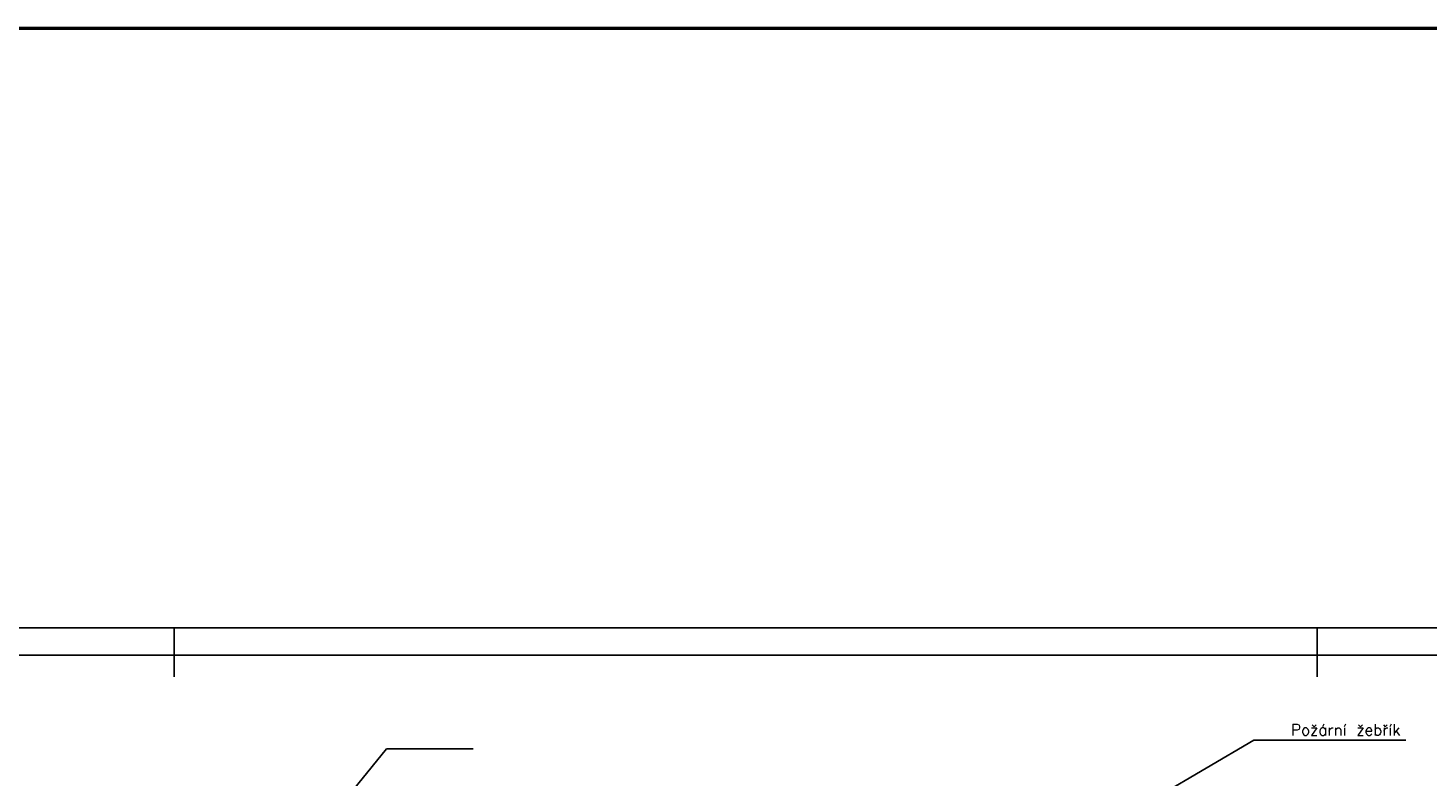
# Model space of a CAD drawing. Header units: millimetres. Extents: x 2886542 to 7567581, y -792623 to 134766.
# Tile 204 of 256: x 4610385 to 4648966, y -251445 to -230815. Entities that reach past the tile are written whole.
import ezdxf

# ---------------------------------------------------------------- set-up
doc = ezdxf.new("R2010")
doc.units = ezdxf.units.MM
doc.layers.add('požárničina', color=10, linetype='Continuous')
doc.layers.add('Text obecně', color=7, linetype='Continuous', lineweight=25)
doc.styles.add('ROMANT', font='romant')
doc.styles.get("Standard").update_dxf_attribs({"font": 'arial.ttf'})
doc.dimstyles.new('úhlová', dxfattribs={"dimscale": 0.2, "dimtxt": 2.5, "dimasz": 1.5, "dimexe": 0, "dimexo": 3, "dimgap": 1, "dimtad": 1, "dimdec": 0, "dimzin": 0, "dimdsep": 46, "dimtxsty": 'ROMANT', "dimcen": 5, "dimclrd": 256, "dimclre": 256, "dimclrt": 7, "dimadec": 1, "dimazin": 0, "dimtfac": 1, "dimtdec": 0, "dimtix": 1, "dimtmove": 2, "dimatfit": 3, "dimfxl": 0, "dimtvp": 2, "dimtolj": 1, "dimtzin": 0, "dimarcsym": 0})

msp = doc.modelspace()

# ---------------------------------------------------------------- linework, layer by layer
at = {"layer": 'požárničina', "color": 1, "linetype": 'Continuous', "lineweight": 50}
msp.add_lwpolyline([(4574217.9, -230814.6), (4701283.9, -230814.6), (4701283.9, -448099.3), (4574217.9, -448099.3)], close=True, dxfattribs=at)
at = {"layer": 'Text obecně'}
for p, q in [((4614412.2, -247336), (4590420.6, -247336)), ((4645911.4, -247336), (4614412.2, -247336)), ((4614412.2, -247336), (4614412.2, -248685.2)), ((4614412.2, -247336), (4614412.2, -248685.2)), ((4645911.4, -247336), (4645911.4, -248685.2)), ((4645911.4, -247336), (4677410.7, -247336)), ((4591170.6, -248086), (4614412.2, -248086)), ((4614412.2, -248086), (4591170.6, -248086)), ((4614412.2, -248086), (4591170.6, -248086)), ((4591170.6, -248086), (4614412.2, -248086)), ((4614412.2, -248086), (4591170.6, -248086)), ((4614412.2, -248086), (4591170.6, -248086)), ((4591170.6, -248086), (4614412.2, -248086)), ((4614412.2, -248086), (4591170.6, -248086)), ((4614412.2, -248086), (4591170.6, -248086)), ((4591170.6, -248086), (4614412.2, -248086)), ((4614412.2, -248086), (4591170.6, -248086)), ((4614412.2, -248086), (4591170.6, -248086)), ((4613662.2, -248086), (4591170.6, -248086)), ((4591170.6, -248086), (4614412.2, -248086)), ((4614412.2, -248086), (4591170.6, -248086)), ((4614412.2, -248086), (4591170.6, -248086)), ((4614412.2, -248086), (4645911.4, -248086)), ((4645911.4, -248086), (4614412.2, -248086)), ((4645911.4, -248086), (4614412.2, -248086)), ((4614412.2, -248086), (4645911.4, -248086)), ((4645911.4, -248086), (4614412.2, -248086)), ((4645911.4, -248086), (4614412.2, -248086)), ((4614412.2, -248086), (4645911.4, -248086)), ((4645911.4, -248086), (4614412.2, -248086)), ((4645911.4, -248086), (4614412.2, -248086)), ((4645161.4, -248086), (4614412.2, -248086)), ((4614412.2, -248086), (4645911.4, -248086)), ((4645911.4, -248086), (4614412.2, -248086)), ((4645911.4, -248086), (4614412.2, -248086)), ((4615162.1, -248086), (4645911.4, -248086)), ((4645911.4, -248086), (4615162.1, -248086)), ((4645911.4, -248086), (4615162.1, -248086)), ((4676660.7, -248086), (4645911.4, -248086)), ((4645911.4, -248086), (4676660.7, -248086)), ((4645911.4, -248086), (4676660.7, -248086)), ((4646661.4, -248086), (4676660.7, -248086))]:
    msp.add_line(p, q, dxfattribs=at)

# ---------------------------------------------------------------- texts
at = {"layer": 'požárničina', "color": 1, "lineweight": 30, "insert": (4648203.7, -249992.7), "char_height": 307.125, "width": 715494.708, "attachment_point": 3}
msp.add_mtext('{\\Ftxt,bigfont|c238;Požární žebřík}', dxfattribs=at)

# ---------------------------------------------------------------- leaders
at = {"layer": 'požárničina'}
for points in [[(4618961, -252277.5), (4620261.7, -250667.7), (4622654.9, -250667.7)], [(4641540.1, -251976.2), (4644161.7, -250432.7), (4648354.4, -250432.7)]]:
    msp.add_leader(points, dimstyle='úhlová', override={"dimasz": 1500, "dimgap": 1, "dimtad": 0}, dxfattribs=at)

doc.saveas('drawing.dxf')
